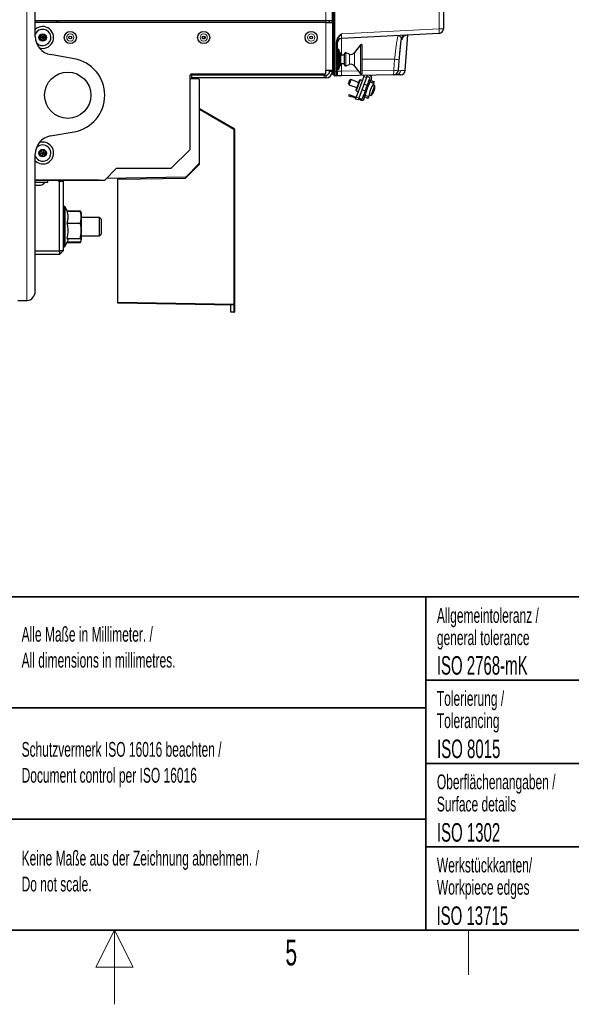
# Paper-space layout 'Blatt3' of a CAD drawing. Header units: millimetres. Extents: x 5 to 418, y 2 to 292.
# Tile 16 of 58: x 204 to 279, y 2 to 135. Entities that reach past the tile are written whole.
import ezdxf

# ---------------------------------------------------------------- set-up
doc = ezdxf.new("R2010")
doc.units = ezdxf.units.MM
doc.layers.add('SLD-0', color=7, linetype='Continuous')
doc.styles.add('SLDTEXTSTYLE0', font='TXT', dxfattribs={"width": 0.7})
doc.styles.add('SLDTEXTSTYLE1', font='TXT', dxfattribs={"width": 0.605})

# ---------------------------------------------------------------- blocks, each defined once
blk = doc.blocks.new('SW_NOTE_0_37')
at = {"layer": 'SLD-0', "color": 0, "attachment_point": 1}
for s, insert, char_height, style in [('Basisgerät mit Zubehör', (0, 6.48), 5.0271, 'SLDTEXTSTYLE0'), ('basic device with accessories', (1.35, -0.02), 3.5956, 'SLDTEXTSTYLE1')]:
    blk.add_mtext(s, dxfattribs=dict(at, insert=insert, char_height=char_height, style=style))
blk = doc.blocks.new('SW_NOTE_0_41')
at = {"layer": 'SLD-0', "color": 0, "char_height": 2, "attachment_point": 1, "style": 'SLDTEXTSTYLE1'}
for s, insert in [('Alle Maße in Millimeter. /', (0, 2.58)), ('All dimensions in millimetres.', (0, -0.92))]:
    blk.add_mtext(s, dxfattribs=dict(at, insert=insert))
blk = doc.blocks.new('SW_NOTE_0_44')
at = {"layer": 'SLD-0', "color": 0, "char_height": 2, "attachment_point": 1, "style": 'SLDTEXTSTYLE1'}
for s, insert in [('Keine Maße aus der Zeichnung abnehmen. /', (0, 2.58)), ('Do not scale.', (0, -0.92))]:
    blk.add_mtext(s, dxfattribs=dict(at, insert=insert))
blk = doc.blocks.new('SW_NOTE_0_45')
at = {"layer": 'SLD-0', "color": 0, "char_height": 2, "attachment_point": 1, "style": 'SLDTEXTSTYLE1'}
for s, insert in [('Schutzvermerk ISO 16016 beachten /', (0, 2.58)), ('Document control per ISO 16016', (0, -0.92))]:
    blk.add_mtext(s, dxfattribs=dict(at, insert=insert))
blk = doc.blocks.new('SW_NOTE_0_46')
at = {"layer": 'SLD-0', "color": 0, "char_height": 2, "attachment_point": 1, "style": 'SLDTEXTSTYLE1'}
for s, insert in [('Werkstückkanten/', (0, 2.58)), ('Workpiece edges', (0, -0.42))]:
    blk.add_mtext(s, dxfattribs=dict(at, insert=insert))
blk = doc.blocks.new('SW_NOTE_0_47')
at = {"layer": 'SLD-0', "color": 0, "char_height": 2, "attachment_point": 1, "style": 'SLDTEXTSTYLE1'}
for s, insert in [('Oberflächenangaben /', (0, 2.58)), ('Surface details', (0, -0.42))]:
    blk.add_mtext(s, dxfattribs=dict(at, insert=insert))
blk = doc.blocks.new('SW_NOTE_0_48')
at = {"layer": 'SLD-0', "color": 0, "char_height": 2, "attachment_point": 1, "style": 'SLDTEXTSTYLE1'}
for s, insert in [('Tolerierung /', (0, 2.58)), ('Tolerancing', (0, -0.42))]:
    blk.add_mtext(s, dxfattribs=dict(at, insert=insert))
blk = doc.blocks.new('SW_NOTE_0_49')
at = {"layer": 'SLD-0', "color": 0, "char_height": 2, "attachment_point": 1, "style": 'SLDTEXTSTYLE1'}
for s, insert in [('Allgemeintoleranz /', (0, 2.58)), ('general tolerance', (0, -0.42))]:
    blk.add_mtext(s, dxfattribs=dict(at, insert=insert))

psp = doc.layouts.new('Blatt3')

# ---------------------------------------------------------------- linework, layer by layer
at = {"color": 7, "linetype": 'Continuous', "lineweight": 18}
for p, q in [((205.184, 96.9686), (205.184, 246.9561)), ((246.6116, 128.1509), (246.6116, 210.4123)), ((246.7116, 210.6575), (246.7116, 127.9172)), ((260.8167, 133.6666), (260.8167, 210.4113)), ((245.534, 134.7373), (245.534, 205.9873)), ((246.4564, 137.8649), (246.4564, 128.159)), ((245.534, 134.4873), (245.534, 134.7373)), ((245.534, 134.4873), (245.534, 128.0374)), ((247.6263, 132.9753), (260.8167, 133.6666)), ((261.409, 133.6666), (260.8167, 133.6666)), ((246.9155, 131.848), (247.034, 131.848)), ((246.9155, 127.9207), (246.9155, 131.848)), ((247.6263, 132.3511), (247.6263, 130.0999)), ((255.8265, 132.2364), (255.6671, 132.2281)), ((248.1986, 128.6688), (248.1986, 130.4059)), ((248.6982, 128.8359), (248.6982, 130.2388)), ((249.389, 128.628), (249.389, 130.4467)), ((250.2036, 127.6714), (250.2036, 131.4893)), ((247.6263, 128.9749), (247.6263, 127.9331)), ((254.7984, 129.5373), (250.4271, 129.5373)), ((254.6759, 128.0562), (254.7984, 129.5373)), ((246.034, 127.9123), (246.409, 127.9123)), ((246.4564, 128.159), (246.409, 128.159)), ((246.4564, 128.159), (246.6116, 128.1509)), ((246.6116, 128.1509), (246.659, 128.1509)), ((246.659, 127.9172), (246.7116, 127.9172)), ((246.7116, 127.9172), (246.9155, 127.9207)), ((246.9155, 127.9207), (247.034, 127.9207)), ((247.6263, 127.9331), (247.034, 127.9331)), ((247.6263, 127.9331), (249.9009, 127.9728)), ((250.2036, 127.5854), (250.2036, 127.6714)), ((250.4271, 127.982), (254.6759, 128.0562)), ((245.284, 127.0374), (245.284, 127.4124)), ((250.9903, 127.1064), (250.6379, 127.2347)), ((249.6118, 124.4156), (249.9642, 124.2873)), ((233.0862, 120.0805), (228.459, 122.752)), ((233.0862, 96.4974), (233.0862, 120.0805)), ((233.209, 120.0805), (233.0862, 120.0805)), ((214.684, 113.2123), (214.684, 113.2373)), ((210.184, 109.6874), (210.184, 104.2373)), ((210.2293, 104.2373), (210.2293, 109.6874)), ((210.3426, 109.6152), (210.3426, 104.3095)), ((217.459, 96.7702), (233.0862, 96.4974)), ((233.0818, 95.4339), (233.0818, 96.3724)), ((233.0862, 96.4974), (233.209, 96.4974)), ((232.709, 95.4405), (233.0818, 95.4339))]:
    psp.add_line(p, q, dxfattribs=at)
at = {"color": 7, "linetype": 'Continuous', "lineweight": 25}
for p, q in [((206.309, 132.6337), (206.309, 221.041)), ((246.659, 127.9172), (246.659, 210.6575)), ((261.409, 210.4113), (261.409, 133.6666)), ((246.409, 134.7373), (246.409, 137.8624)), ((245.534, 134.7373), (206.309, 134.7373)), ((245.534, 134.4873), (206.309, 134.4873)), ((209.184, 134.4873), (209.184, 134.7373)), ((209.434, 134.4873), (209.434, 134.7373)), ((246.409, 134.7373), (245.534, 134.7373)), ((245.534, 134.4873), (246.409, 134.4873)), ((246.034, 134.4873), (246.034, 134.7373)), ((246.409, 134.4873), (246.409, 134.7373)), ((246.409, 134.4873), (246.409, 128.0374)), ((260.8167, 133.0424), (247.6263, 132.3511)), ((207.0925, 132.8623), (206.876, 132.4874)), ((206.876, 132.4874), (207.0925, 132.1124)), ((207.309, 132.4874), (206.876, 132.4874)), ((207.5255, 132.8623), (207.0925, 132.8623)), ((207.0925, 132.8623), (207.309, 132.4874)), ((207.309, 132.4874), (207.0925, 132.1124)), ((207.0925, 132.1124), (207.5255, 132.1124)), ((207.5255, 132.8623), (207.309, 132.4874)), ((207.742, 132.4874), (207.309, 132.4874)), ((207.309, 132.4874), (207.5255, 132.1124)), ((207.742, 132.4874), (207.5255, 132.8623)), ((207.5255, 132.1124), (207.742, 132.4874)), ((229.184, 132.5873), (228.8754, 132.5873)), ((228.9215, 132.3374), (229.1465, 132.3374)), ((229.184, 132.3748), (229.184, 132.5998)), ((247.034, 131.848), (247.034, 127.9207)), ((255.6726, 132.2496), (255.6744, 132.263)), ((256.2368, 128.0196), (256.5988, 132.8214)), ((247.284, 130.8749), (247.034, 130.8749)), ((247.409, 130.3498), (247.284, 130.8749)), ((247.284, 128.1998), (247.284, 130.8749)), ((247.534, 130.3498), (247.409, 130.3498)), ((247.409, 128.7248), (247.409, 130.3498)), ((247.534, 128.7248), (247.534, 130.3498)), ((248.034, 128.7873), (248.034, 130.2874)), ((248.6982, 130.2388), (248.1986, 130.4059)), ((250.2036, 131.4893), (249.389, 130.4467)), ((250.4271, 127.6623), (250.4271, 131.4124)), ((211.5522, 129.6114), (208.3749, 130.1716)), ((248.034, 130.0999), (247.534, 130.0999)), ((247.534, 128.9749), (248.034, 128.9749)), ((245.534, 127.7873), (245.534, 128.0374)), ((246.409, 128.0374), (245.534, 128.0374)), ((246.034, 127.9123), (246.034, 128.0374)), ((246.409, 127.9123), (246.409, 128.0374)), ((246.409, 127.5848), (246.409, 127.9123)), ((246.659, 127.3426), (246.659, 127.9172)), ((247.034, 128.1998), (247.284, 128.1998)), ((247.034, 127.9207), (247.034, 127.4211)), ((247.284, 128.1998), (247.409, 128.7248)), ((247.409, 128.7248), (247.534, 128.7248)), ((248.1986, 128.6688), (248.6982, 128.8359)), ((249.389, 128.628), (250.2036, 127.5854)), ((227.159, 127.2873), (227.159, 117.3374)), ((227.159, 126.9606), (228.3112, 126.9405)), ((245.284, 127.5374), (227.409, 127.5374)), ((227.409, 127.4124), (227.409, 127.0374)), ((245.284, 127.4124), (227.409, 127.4124)), ((245.284, 127.0374), (227.409, 127.0374)), ((228.434, 126.8155), (228.434, 115.5141)), ((245.284, 127.4124), (245.534, 127.4124)), ((245.534, 127.0374), (245.284, 127.0374)), ((245.534, 127.4124), (245.534, 127.0374)), ((246.6116, 127.5267), (246.4564, 127.5349)), ((246.9112, 127.2961), (246.7098, 127.2926)), ((254.6541, 127.4313), (247.6481, 127.309)), ((248.569, 126.2584), (248.6437, 126.0982)), ((248.9003, 126.8029), (248.74, 126.7282)), ((249.9435, 126.4232), (248.9003, 126.8029)), ((250.6379, 127.2347), (249.6118, 124.4156)), ((250.9903, 127.1064), (249.9642, 124.2873)), ((250.155, 126.7852), (250.0589, 126.7404)), ((250.437, 126.6826), (250.155, 126.7852)), ((251.0038, 127.3676), (251.0758, 127.3413)), ((251.0416, 127.2474), (251.3609, 127.1312)), ((251.0758, 127.3413), (251.0858, 127.369)), ((251.2691, 126.5134), (251.3629, 126.7713)), ((251.351, 126.5335), (251.4288, 126.7473)), ((251.3629, 126.7713), (251.4356, 126.9709)), ((251.4464, 127.3661), (251.4223, 127.3749)), ((251.4288, 126.7473), (251.5694, 126.6961)), ((251.5694, 126.6961), (251.4916, 126.4824)), ((251.5979, 126.6857), (251.6705, 126.8854)), ((251.9826, 126.3037), (252.0604, 126.5174)), ((255.0206, 127.4377), (254.6978, 127.432)), ((248.6437, 126.0982), (249.687, 125.7185)), ((249.5715, 125.4013), (249.6164, 125.3052)), ((249.6164, 125.3052), (249.8983, 125.2026)), ((250.3917, 125.462), (250.8285, 125.303)), ((251.085, 126.0077), (250.6483, 126.1667)), ((252.1092, 126.0074), (251.8599, 126.1157)), ((251.9849, 125.168), (251.9918, 125.1638)), ((252.0708, 125.3841), (252.072, 125.384)), ((228.459, 122.8951), (228.459, 124.8951)), ((248.6476, 124.7931), (248.5878, 124.6287)), ((248.5878, 124.6287), (249.0576, 124.4577)), ((248.6476, 124.7931), (249.1175, 124.6221)), ((249.1175, 124.6221), (249.0576, 124.4577)), ((249.5605, 124.2746), (249.0576, 124.4577)), ((249.1175, 124.6221), (249.6204, 124.4391)), ((249.8787, 124.0524), (249.5263, 124.1807)), ((250.2322, 124.0302), (249.9129, 124.1464)), ((249.9728, 124.3108), (250.2921, 124.1946)), ((250.4523, 124.2693), (250.5506, 124.5395)), ((250.5506, 124.5395), (250.6445, 124.7973)), ((250.6165, 124.5155), (250.6943, 124.7292)), ((250.6165, 124.5155), (250.7571, 124.4643)), ((250.7129, 124.2543), (250.7856, 124.454)), ((250.8349, 124.6781), (250.7571, 124.4643)), ((251.2481, 124.2856), (251.3259, 124.4994)), ((251.3527, 124.7222), (251.6133, 124.6449)), ((228.459, 122.8951), (233.1465, 120.1888)), ((228.459, 122.752), (228.459, 122.8951)), ((228.459, 115.3951), (228.459, 122.752)), ((208.3749, 119.2031), (211.5522, 119.7633)), ((233.209, 120.0805), (233.209, 96.4974)), ((207.0094, 117.2), (206.8884, 116.7843)), ((207.43, 117.3031), (207.0094, 117.2)), ((207.0094, 117.2), (207.309, 116.8874)), ((207.43, 117.3031), (207.309, 116.8874)), ((207.309, 116.8874), (207.7295, 116.9904)), ((207.7295, 116.9904), (207.43, 117.3031)), ((207.6085, 116.5747), (207.7295, 116.9904)), ((224.659, 114.8373), (227.159, 117.3374)), ((206.309, 98.2123), (206.309, 116.741)), ((206.8884, 116.7843), (207.309, 116.8874)), ((206.8884, 116.7843), (207.1879, 116.4716)), ((207.309, 116.8874), (207.1879, 116.4716)), ((207.1879, 116.4716), (207.6085, 116.5747)), ((207.309, 116.8874), (207.6085, 116.5747)), ((228.459, 116.5968), (228.434, 116.5968)), ((215.684, 113.2373), (217.284, 114.8373)), ((217.284, 114.8373), (224.659, 114.8373)), ((226.584, 113.5201), (228.459, 115.3951)), ((226.6562, 113.6846), (228.3974, 115.4257)), ((228.3153, 115.3437), (228.4074, 115.3435)), ((206.309, 113.2373), (215.684, 113.2373)), ((214.684, 113.2123), (206.309, 113.2123)), ((206.309, 112.9623), (207.984, 112.9623)), ((207.984, 112.9623), (207.984, 113.2123)), ((209.434, 113.0874), (209.434, 113.2123)), ((209.434, 113.0874), (209.559, 113.0874)), ((209.559, 103.7123), (209.559, 113.0874)), ((209.559, 113.0874), (210.059, 113.0874)), ((210.059, 113.0874), (210.059, 103.7123)), ((214.934, 113.2123), (214.684, 113.2123)), ((214.934, 113.2373), (214.934, 113.2123)), ((226.57, 113.648), (215.934, 113.4624)), ((215.934, 113.4873), (215.934, 113.4624)), ((217.459, 113.3608), (226.584, 113.5201)), ((217.459, 113.489), (217.459, 113.3608)), ((217.459, 96.7702), (217.459, 113.3608)), ((206.309, 112.5374), (207.009, 112.5374)), ((210.2293, 109.6874), (210.184, 109.6874)), ((210.6158, 109.0293), (210.3426, 109.6152)), ((210.5701, 109.0293), (212.3929, 109.0293)), ((210.5804, 109.1053), (212.3929, 109.1053)), ((212.419, 109.0533), (212.3929, 109.1053)), ((212.3929, 109.0293), (212.4753, 108.8841)), ((212.4882, 108.8893), (212.4512, 108.9818)), ((212.559, 108.7124), (212.4882, 108.8893)), ((212.559, 105.6759), (212.559, 108.7124)), ((214.934, 108.2123), (212.559, 108.2123)), ((215.184, 107.9624), (214.934, 108.2123)), ((214.934, 108.2123), (214.934, 107.5873)), ((215.184, 107.9624), (215.184, 107.4623)), ((210.5701, 107.4378), (212.3929, 107.4378)), ((214.934, 107.5873), (214.934, 105.7124)), ((215.184, 107.4623), (215.184, 105.9623)), ((210.3426, 104.3095), (210.6821, 105.0376)), ((210.5701, 105.3708), (212.3929, 105.3708)), ((212.4512, 104.9429), (212.4882, 105.0354)), ((212.4882, 105.0354), (212.559, 105.2124)), ((212.559, 105.7124), (214.934, 105.7124)), ((212.559, 105.2124), (212.559, 105.6759)), ((214.934, 105.7124), (215.184, 105.9623)), ((206.309, 103.7123), (209.559, 103.7123)), ((209.559, 103.7123), (209.559, 103.2124)), ((210.059, 103.7123), (209.559, 103.7123)), ((210.059, 103.7123), (209.559, 103.2124)), ((210.184, 104.2373), (210.2293, 104.2373)), ((210.5804, 104.8194), (212.3929, 104.8194)), ((210.6158, 104.8954), (212.3929, 104.8954)), ((212.3929, 104.8194), (212.4023, 104.866)), ((212.4111, 104.857), (212.3929, 104.8194)), ((209.559, 103.2124), (206.309, 103.2124)), ((205.059, 96.9623), (203.934, 96.9623)), ((205.059, 96.9623), (205.184, 96.9686)), ((217.459, 96.6451), (217.459, 96.7702)), ((233.0818, 96.3724), (217.459, 96.6451)), ((232.709, 95.4405), (232.709, 96.3789)), ((233.209, 96.4974), (233.209, 95.5223)), ((232.709, 95.4038), (232.709, 95.4405)), ((233.0818, 95.3973), (232.709, 95.4038))]:
    psp.add_line(p, q, dxfattribs=at)
at = {"color": 7, "linetype": 'Continuous', "lineweight": 25, "flags": 128}
for points in [[(256.2554, 132.782), (256.3046, 132.7958), (256.4157, 132.8118)], [(248.569, 126.2584), (248.5732, 126.2699), (248.5895, 126.3147), (248.6157, 126.3866), (248.6478, 126.4749), (248.681, 126.5659), (248.7101, 126.6459), (248.7307, 126.7026), (248.7398, 126.7275), (248.74, 126.7282)], [(248.9003, 126.8029), (248.8999, 126.8019), (248.8863, 126.7645), (248.8553, 126.6794), (248.8116, 126.5594), (248.7619, 126.4229), (248.7138, 126.2905), (248.6745, 126.1826), (248.65, 126.1154), (248.6437, 126.0982)], [(250.0589, 126.7404), (250.0579, 126.7375), (250.0334, 126.6702), (249.9794, 126.5219), (249.9033, 126.3127), (249.8152, 126.0709)], [(250.155, 126.7852), (250.151, 126.774), (250.119, 126.6861), (250.0588, 126.5209), (249.9778, 126.2983), (249.8857, 126.0452)], [(250.6379, 127.2347), (250.6546, 127.2805), (250.6706, 127.3246), (250.6842, 127.362)], [(251.0758, 127.3413), (251.0741, 127.3368), (251.0693, 127.3235), (251.0614, 127.3018), (251.0507, 127.2725), (251.0378, 127.2369), (251.023, 127.1963), (251.007, 127.1523), (250.9903, 127.1064)], [(251.3629, 126.7713), (251.3649, 126.7706), (251.3706, 126.7685), (251.3801, 126.765), (251.3933, 126.7602), (251.41, 126.7541), (251.4288, 126.7473)], [(251.4916, 126.4824), (251.6908, 126.4099), (251.8432, 126.3544), (251.9417, 126.3185), (251.9818, 126.304), (251.9826, 126.3037)], [(251.5694, 126.6961), (251.7688, 126.6235), (251.9213, 126.568), (252.0198, 126.5322), (252.0596, 126.5177), (252.0604, 126.5174)], [(249.8152, 126.0709), (249.7272, 125.829), (249.6511, 125.6198), (249.5971, 125.4715), (249.5726, 125.4042), (249.5715, 125.4013)], [(249.8857, 126.0452), (249.7936, 125.7921), (249.7126, 125.5695), (249.6524, 125.4043), (249.6205, 125.3164), (249.6164, 125.3052)], [(251.6133, 124.6449), (251.6182, 124.6583), (251.6522, 124.7519), (251.7145, 124.9231), (251.7967, 125.1488), (251.8875, 125.3984), (251.9748, 125.6382), (252.0468, 125.8359), (252.0937, 125.9648), (252.1092, 126.0074)], [(249.5263, 124.1807), (249.528, 124.1852), (249.5328, 124.1986), (249.5407, 124.2203), (249.5514, 124.2495), (249.5643, 124.2851), (249.5791, 124.3257), (249.5952, 124.3698), (249.6118, 124.4156)], [(249.9642, 124.2873), (249.9475, 124.2415), (249.9315, 124.1974), (249.9167, 124.1568), (249.9038, 124.1212), (249.8931, 124.092), (249.8852, 124.0703), (249.8804, 124.0569), (249.8787, 124.0524)], [(250.6165, 124.5155), (250.5977, 124.5224), (250.581, 124.5284), (250.5678, 124.5332), (250.5583, 124.5367), (250.5526, 124.5388), (250.5506, 124.5395)], [(250.7571, 124.4643), (250.9565, 124.3918), (251.109, 124.3362), (251.2075, 124.3004), (251.2473, 124.2859), (251.2481, 124.2856)], [(250.8349, 124.6781), (251.034, 124.6056), (251.1865, 124.5501), (251.285, 124.5142), (251.325, 124.4997), (251.3259, 124.4994)], [(206.8967, 115.4712), (206.5574, 115.6182), (206.309, 115.8031)], [(214.934, 113.2123), (215.1291, 113.2316), (215.1562, 113.2373)]]:
    psp.add_lwpolyline(points, dxfattribs=at)
at = {"color": 7, "linetype": 'Continuous', "lineweight": 25}
for centre, radius in [((207.309, 132.4873), 0.5), ((211.034, 132.4873), 0.8162), ((229.034, 132.4873), 0.8162), ((243.534, 132.4873), 0.8162), ((211.034, 132.4873), 0.1875), ((229.034, 132.4873), 0.1875), ((243.534, 132.4873), 0.1875), ((210.684, 124.6873), 3.125), ((207.309, 116.8873), 0.5)]:
    psp.add_circle(centre, radius, dxfattribs=at)
at = {"color": 7, "linetype": 'Continuous', "lineweight": 18}
for centre in [(211.034, 132.4873), (229.034, 132.4873), (243.534, 132.4873)]:
    psp.add_circle(centre, 0.4855, dxfattribs=at)
at = {"color": 7, "linetype": 'Continuous', "lineweight": 25}
for centre, radius, start, end in [((207.309, 132.4873), 1.475, 251.647034, 132.684911), ((207.309, 132.4873), 1.1, 218.954794, 155.380023), ((260.784, 133.6666), 0.625, 273, 0), ((208.809, 132.6337), 2.5, 180, 260), ((247.659, 131.727), 0.625, 93, 180), ((256.293, 132.1795), 0.625, 93.002993, 172.597277), ((248.159, 130.2873), 0.125, 71.5, 180), ((248.8965, 130.8315), 0.625, 251.5, 322), ((250.3021, 131.4123), 0.125, 0, 142), ((210.684, 124.6873), 5, 280, 80), ((245.284, 127.7873), 0.25, 270, 0), ((245.534, 127.9123), 0.875, 270, 0), ((245.534, 127.9123), 0.5, 270, 0), ((246.459, 127.5848), 0.05, 180, 267), ((248.159, 128.7873), 0.125, 180, 288.5), ((248.8965, 128.2432), 0.625, 38, 108.5), ((250.3021, 127.6623), 0.125, 218, 0), ((254.6432, 128.0562), 0.625, 271, 355.21508), ((255.6166, 128.0732), 0.625, 271.000535, 354.933491), ((227.409, 127.2873), 0.25, 90, 180), ((228.309, 126.8155), 0.125, 0, 89), ((246.609, 127.4768), 0.05, 0, 87), ((246.709, 127.3426), 0.05, 180, 271), ((246.909, 127.4211), 0.125, 271, 0), ((255.0599, 124.1619), 3.7493, 145.163487, 174.836513), ((251.3182, 127.0137), 0.125, 340, 70), ((251.3182, 127.0137), 0.375, 340, 70), ((227.959, 124.8951), 0.5, 0, 18.194872), ((250.6322, 125.7735), 1.4954, 310.999666, 327.086322), ((250.7894, 125.6605), 1.3018, 327.424438, 336.742508), ((251.8801, 124.9658), 0.00888, 315.576369, 339.400881), ((250.5468, 125.7767), 1.5392, 338.160281, 341.841413), ((251.8493, 125.1526), 0.1364, 357.419646, 22.223927), ((251.7244, 125.2133), 0.2719, 349.504915, 8.459409), ((250.5704, 125.8238), 1.5331, 338.152754, 339.949454), ((251.829, 125.5006), 0.2719, 311.539817, 330.493547), ((250.6862, 125.7852), 1.4415, 343.119643, 351.954522), ((250.8256, 125.759), 1.3016, 343.256619, 352.576424), ((250.6322, 125.7735), 1.4954, 352.913678, 9.000334), ((252.1062, 125.5903), 0.01, 317.060784, 2.916853), ((250.3605, 124.3825), 0.375, 250, 340), ((250.3348, 124.3121), 0.125, 250, 340), ((233.084, 120.0805), 0.125, 0, 60), ((208.809, 116.741), 2.5, 100, 180), ((207.309, 116.8873), 1.475, 253.767772, 108.352966), ((207.309, 116.8873), 1.1, 253.767772, 141.045206), ((207.309, 116.8873), 1.1, 204.619977, 253.767772), ((228.309, 115.5141), 0.125, 315, 0), ((206.7714, 113.5087), 1, 283.741315, 326.881112), ((226.5678, 113.773), 0.125, 271, 315), ((210.184, 109.5623), 0.125, 90, 180), ((210.2293, 109.5623), 0.125, 25, 90), ((210.184, 104.3623), 0.125, 180, 270), ((210.2293, 104.3623), 0.125, 270, 335), ((205.059, 98.2123), 1.25, 275.73917, 0), ((233.084, 96.4974), 0.125, 269, 0), ((233.084, 95.5223), 0.125, 269, 0)]:
    psp.add_arc(centre, radius, start, end, dxfattribs=at)
at = {"color": 7, "linetype": 'Continuous', "lineweight": 18}
for centre, radius, start, end in [((257.8263, 133.3545), 3.0066, 354.042312, 5.957688), ((256.4491, 132.1884), 0.6244, 108.068618, 175.585767), ((252.5104, 99.6712), 29.9537, 84.487546, 85.619228), ((251.6724, 127.8481), 3.0107, 352.041023, 3.962265), ((252.145, 96.0412), 32.1148, 84.423015, 85.479944), ((255.009, 128.0616), 0.6241, 271.061149, 355.29193), ((231.3361, 121.1266), 2.0389, 329.132987, 332.616112), ((231.2951, 96.4974), 1.791, 355.999412, 0.00114), ((233.8304, 95.4156), 0.7488, 178.599784, 181.400216), ((233.099, 95.5449), 0.1123, 261.210772, 348.380359)]:
    psp.add_arc(centre, radius, start, end, dxfattribs=at)
for centre, major_axis, ratio, start_param, end_param in [((247.659, 132.9787), (0.0329, 0.6276), 0.05169495, 1.57896844, 3.14702571), ((246.459, 128.1606), (0.0026, 0.6257), 0.00417146, 1.57333425, 3.14139152), ((246.609, 128.1527), (-0.0026, 0.626), 0.0041678, 3.14135675, 4.70941402), ((246.709, 127.9177), (-0.0009, 0.6251), 0.00418516, 3.14165986, 4.7115428), ((246.909, 127.9212), (-0.0022, 0.6251), 0.01046356, 3.14173878, 4.71162172), ((247.659, 127.9343), (0.011, 0.6253), 0.05226414, 1.57353926, 3.1434222)]:
    psp.add_ellipse(centre, major_axis=major_axis, ratio=ratio, start_param=start_param, end_param=end_param, dxfattribs=at)
for points, knots in [([(246.9155, 131.848), (246.9314, 131.976), (246.9654, 132.2495), (247.2313, 132.64), (247.4815, 132.8566), (247.6256, 132.9747), (247.6263, 132.9753)], [0, 0, 0, 0, 0.27783102, 0.59366685, 0.99800997, 1, 1, 1, 1]), ([(247.6263, 132.9753), (247.6257, 132.9746), (247.5777, 132.9155), (247.4604, 132.7706), (247.2685, 132.5173), (247.0782, 132.2076), (247.0478, 131.9604), (247.034, 131.848)], [0, 0, 0, 0, 0.001942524, 0.17585807, 0.429352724, 0.740382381, 1, 1, 1, 1]), ([(254.7984, 129.5373), (254.8163, 129.7154), (254.8526, 130.0767), (254.9115, 130.601), (254.9726, 131.1), (255.034, 131.5508), (255.0953, 131.9485), (255.1541, 132.2753), (255.2103, 132.5248), (255.2673, 132.7115), (255.3004, 132.739), (255.3189, 132.7543)], [0, 0, 0, 0, 0.10609396, 0.21525899, 0.32141132, 0.43061946, 0.53695007, 0.64635313, 0.75266958, 0.86207478, 1, 1, 1, 1]), ([(255.6643, 132.2656), (255.6648, 132.3382), (255.666, 132.5104), (255.5138, 132.7062), (255.3883, 132.7578), (255.3193, 132.7543), (255.3189, 132.7543)], [0, 0, 0, 0, 0.26392555, 0.62692204, 0.99784972, 1, 1, 1, 1]), ([(255.8265, 132.2364), (255.8324, 132.2412), (255.8472, 132.2534), (255.8678, 132.3528), (255.8802, 132.4127)], [0, 0, 0, 0, 0.39670936, 1, 1, 1, 1]), ([(255.2652, 128.004), (255.2727, 128.0041), (255.3591, 128.0056), (255.5012, 128.0081), (255.631, 128.0104)], [0, 0, 0, 0, 0.08653589, 1, 1, 1, 1]), ([(255.631, 128.0104), (255.7897, 128.0131), (256.1073, 128.0186), (256.2585, 128.0211), (256.2298, 128.0207), (256.2257, 128.0206)], [0, 0, 0, 0, 0.46104679, 0.92257211, 1, 1, 1, 1]), ([(247.034, 127.4211), (247.0481, 127.4121), (247.0791, 127.3923), (247.27, 127.3492), (247.468, 127.3145), (247.5918, 127.3082), (247.6475, 127.309), (247.6481, 127.309)], [0, 0, 0, 0, 0.25422273, 0.55691702, 0.80015689, 0.9980946, 1, 1, 1, 1])]:
    psp.add_open_spline(points, degree=3, knots=knots, dxfattribs=at)
at = {"color": 7, "linetype": 'Continuous', "lineweight": 25}
for points, knots in [([(255.6671, 132.2281), (255.6527, 132.1169), (255.6184, 131.851), (255.5627, 131.3599), (255.5021, 130.7703), (255.4426, 130.1376), (255.4063, 129.7055), (255.3879, 129.4863)], [0, 0, 0, 0, 0.15043656, 0.35974121, 0.57507993, 0.78451849, 1, 1, 1, 1]), ([(255.9168, 132.6628), (255.9093, 132.6111), (255.8947, 132.509), (255.8792, 132.4323), (255.8728, 132.4076), (255.8768, 132.4229), (255.8944, 132.4683), (255.9393, 132.5527), (256.0333, 132.6614), (256.1488, 132.748), (256.2332, 132.7687), (256.2597, 132.7752)], [0, 0, 0, 0, 0.17563534, 0.34648888, 0.45421535, 0.52986468, 0.59364891, 0.67160782, 0.7993586, 0.93702028, 1, 1, 1, 1]), ([(255.3879, 129.4863), (255.3537, 129.0711), (255.3131, 128.5769), (255.2718, 128.0828), (255.2652, 128.004)], [0, 0, 0, 0, 0.84036434, 1, 1, 1, 1]), ([(247.6481, 127.309), (247.6474, 127.309), (247.4958, 127.3063), (247.2363, 127.3018), (246.9621, 127.297), (246.9274, 127.2964), (246.9112, 127.2961)], [0, 0, 0, 0, 0.00195354, 0.41916107, 0.7271541, 1, 1, 1, 1]), ([(250.6943, 124.7292), (250.7447, 124.9419), (250.8469, 125.3734), (251.0732, 125.9846), (251.2629, 126.3593), (251.351, 126.5335)], [0, 0, 0, 0, 0.34206816, 0.69405743, 1, 1, 1, 1]), ([(251.4916, 126.4824), (251.3287, 126.1533), (251.042, 125.5743), (250.8973, 124.9483), (250.8349, 124.6781)], [0, 0, 0, 0, 0.56834777, 1, 1, 1, 1]), ([(255.6102, 127.448), (255.6156, 127.4481), (255.6532, 127.4487), (255.4933, 127.4459), (255.1782, 127.4404), (255.0206, 127.4377)], [0, 0, 0, 0, 0.0774226, 0.53847181, 1, 1, 1, 1]), ([(210.5701, 109.0293), (210.6021, 108.9184), (210.6845, 108.6327), (210.7263, 108.1547), (210.6592, 107.7334), (210.5876, 107.4957), (210.5701, 107.4378)], [0, 0, 0, 0, 0.2117165, 0.54527052, 0.88910133, 1, 1, 1, 1]), ([(212.3929, 107.4378), (212.4101, 107.5046), (212.4792, 107.7738), (212.535, 108.2606), (212.4719, 108.7268), (212.4053, 108.9821), (212.3929, 109.0293)], [0, 0, 0, 0, 0.12743557, 0.51310496, 0.90994268, 1, 1, 1, 1]), ([(210.5701, 107.4378), (210.6208, 107.1918), (210.7239, 106.6924), (210.7036, 105.9902), (210.6096, 105.5542), (210.5701, 105.3708)], [0, 0, 0, 0, 0.35991836, 0.73073881, 1, 1, 1, 1]), ([(212.3929, 105.3708), (212.4421, 105.6579), (212.5421, 106.2411), (212.4901, 106.9395), (212.4129, 107.3357), (212.3929, 107.4378)], [0, 0, 0, 0, 0.418555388, 0.850160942, 1, 1, 1, 1]), ([(210.5701, 105.3708), (210.6236, 105.3142), (210.7268, 105.205), (210.6927, 105.0938), (210.6763, 105.0403)], [0, 0, 0, 0, 0.5189408, 1, 1, 1, 1]), ([(212.3929, 104.8954), (212.4421, 104.9614), (212.5421, 105.0956), (212.4901, 105.2562), (212.4129, 105.3473), (212.3929, 105.3708)], [0, 0, 0, 0, 0.41855432, 0.85015977, 1, 1, 1, 1])]:
    psp.add_open_spline(points, degree=3, knots=knots, dxfattribs=at)
at = {"layer": 'SLD-0', "lineweight": 35}
for p, q in [((135, 57), (408, 57)), ((259, 57), (259, 12)), ((259, 45.75), (288, 45.75)), ((202.5, 42), (259, 42)), ((259, 34.5), (288, 34.5)), ((202.5, 27), (259, 27)), ((259, 23.25), (288, 23.25)), ((26, 12), (408, 12)), ((135, 12), (408, 12))]:
    psp.add_line(p, q, dxfattribs=at)
at = {"layer": 'SLD-0', "lineweight": 18}
for p, q in [((217, 12), (214.5, 7)), ((217, 2), (217, 12)), ((219.5, 7), (217, 12)), ((264.75, 6), (264.75, 12)), ((214.5, 7), (219.5, 7))]:
    psp.add_line(p, q, dxfattribs=at)

# ---------------------------------------------------------------- block references
at = {"layer": 'SLD-0', "color": 7}
psp.add_blockref('SW_NOTE_0_37', (135.3916, 65.3595), dxfattribs=at)
at = {"layer": 'SLD-0'}
for name, p in [('SW_NOTE_0_49', (260.5044, 52.9003)), ('SW_NOTE_0_41', (204.464, 50.3607)), ('SW_NOTE_0_48', (260.5023, 41.7004)), ('SW_NOTE_0_45', (204.464, 34.8277)), ('SW_NOTE_0_47', (260.5028, 30.4451)), ('SW_NOTE_0_44', (204.464, 20.1509)), ('SW_NOTE_0_46', (260.5091, 19.2125))]:
    psp.add_blockref(name, p, dxfattribs=at)

# ---------------------------------------------------------------- texts
at = {"layer": 'SLD-0', "style": 'SLDTEXTSTYLE1'}
for s, insert, char_height, attachment_point in [('ISO 2768-mK', (260.4941, 48.9932), 2.5, 1), ('ISO 8015', (260.5278, 37.733), 2.5, 1), ('ISO 1302', (260.5038, 26.453), 2.5, 1), ('ISO 13715', (260.4473, 15.216), 2.5, 1), ('5', (240.8527, 10.743), 3.5, 2)]:
    psp.add_mtext(s, dxfattribs=dict(at, insert=insert, char_height=char_height, attachment_point=attachment_point))

doc.saveas('drawing.dxf')
